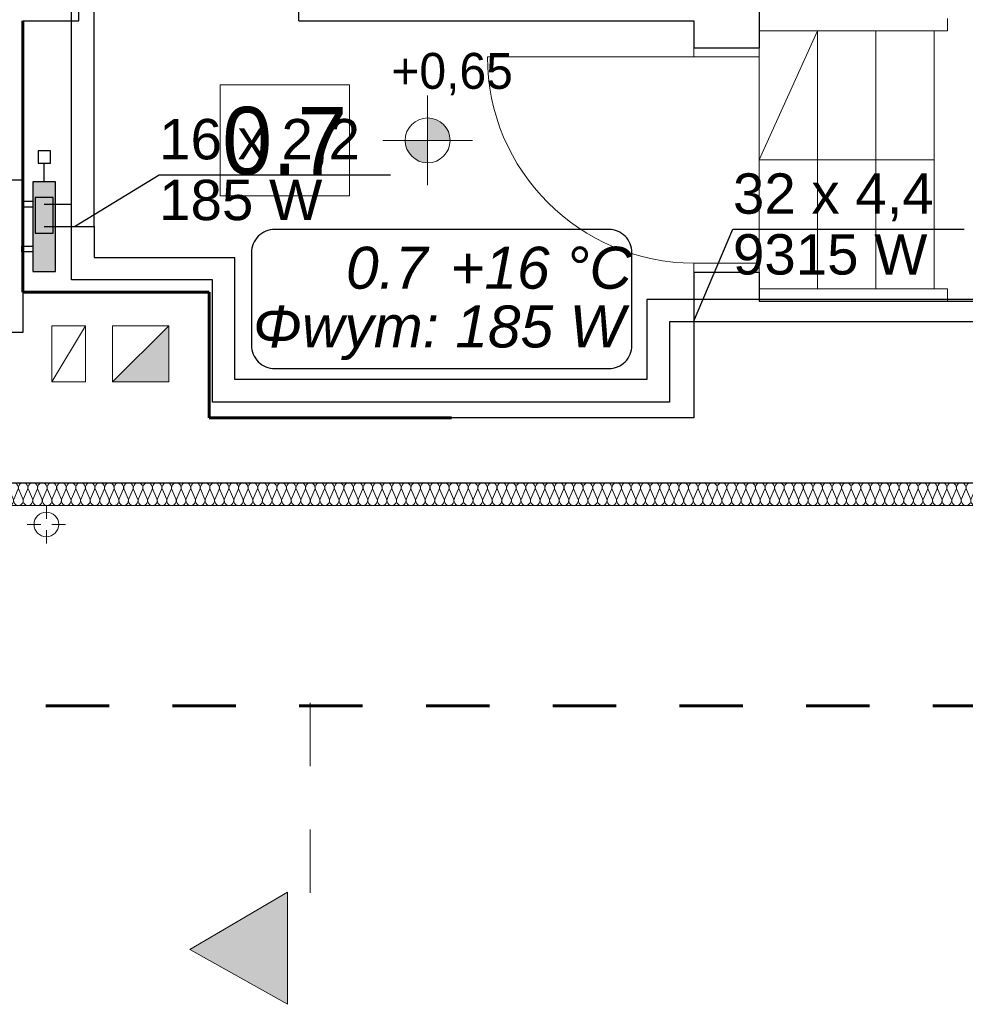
# Model space of a CAD drawing. Extents: x -497945 to -454853, y -17656 to 94650.
# Tile 11 of 62: x -490634 to -486421, y 26140 to 30530. Entities that reach past the tile are written whole.
import ezdxf
from ezdxf.lldxf.tags import DXFTag

# ---------------------------------------------------------------- set-up
doc = ezdxf.new("R2010")
doc.units = 0
doc.header["$MEASUREMENT"] = 0
doc.set_wipeout_variables(frame=1)
doc.linetypes.add('Dashed', pattern=[564.444447, 282.222223, -282.222223])
doc.layers.get('0').update_dxf_attribs({"color": 252})
for name, color, linetype, lineweight in [('Arch kominy_Nr_Pióra__21', 252, 'Continuous', 9), ('INWENT DACH_Nr_Pióra__21', 252, 'Continuous', 9), ('Inwent Izolacje_Nr_Pióra__2', 252, 'Continuous', 13), ('INWENT OPISY_Nr_Pióra__21', 252, 'Continuous', 9), ('INWENT OPISY_Nr_Pióra__41', 252, 'Continuous', 15), ('INWENT RZĘDNE_Nr_Pióra__21', 252, 'Continuous', 9), ('INWENT. DRZWI_Nr_Pióra__5', 252, 'Continuous', 13), ('INWENT.ŚCIANY_Nr_Pióra__1', 252, 'Continuous', 25), ('INWENT.ŚCIANY_Nr_Pióra__20', 252, 'Continuous', 60), ('INWENT.ŚCIANY_Nr_Pióra__3', 252, 'Continuous', 13), ('Istniejące kominy_Nr_Pióra__21', 252, 'Continuous', 9), ('Istniejące schody_Nr_Pióra__21', 252, 'Continuous', 9)]:
    doc.layers.add(name, color=color, linetype=linetype, lineweight=lineweight)
for name, color, linetype in [('Inwent Izolacje', 252, 'Continuous'), ('INWENT RZĘDNE', 252, 'Continuous'), ('IS_Text_Konstrukcji', 7, 'Continuous')]:
    doc.layers.add(name, color=color, linetype=linetype)
for name, color, linetype, true_color in [('IS_Armatura_podłączeniowa_grz._dolnozas.', 7, 'SOLID', 0x000000), ('IS_Armatura_Therm', 7, 'SOLID', 0x000000), ('IS_Grzejniki_Plan_rzut', 7, 'SOLID', 0x000000), ('IS_Opisy_działek_Therm', 7, 'SOLID', 0x000000), ('IS_Powrót', 5, 'DASH', 0x0000ff), ('IS_Zasilanie', 1, 'SOLID', 0xff0000)]:
    doc.layers.add(name, color=color, linetype=linetype, true_color=true_color)
doc.styles.add('GENERATED_STYLE_1', font='txt')
doc.styles.add('GENERATED_STYLE_3', font='txt')
doc.styles.get("Standard").update_dxf_attribs({"font": 'txt', "bigfont": 'BIGFONT.SHX'})
tags = doc.linetypes.add('DASH', pattern=[15, 10, -5]).pattern_tags.tags
tags[6:7] = [DXFTag(74, 4), DXFTag(75, 0), DXFTag(340, '0'), DXFTag(46, 0.0), DXFTag(50, 0.0), DXFTag(44, 0.0), DXFTag(45, 0.0)]
tags[4:5] = [DXFTag(74, 4), DXFTag(75, 0), DXFTag(340, '0'), DXFTag(46, 0.0), DXFTag(50, 0.0), DXFTag(44, 0.0), DXFTag(45, 0.0)]
tags = doc.linetypes.add('SOLID', pattern=[10, 10, 0]).pattern_tags.tags
tags[6:7] = [DXFTag(74, 4), DXFTag(75, 0), DXFTag(340, '0'), DXFTag(46, 0.0), DXFTag(50, 0.0), DXFTag(44, 0.0), DXFTag(45, 0.0)]
tags[4:5] = [DXFTag(74, 4), DXFTag(75, 0), DXFTag(340, '0'), DXFTag(46, 0.0), DXFTag(50, 0.0), DXFTag(44, 0.0), DXFTag(45, 0.0)]

# ---------------------------------------------------------------- blocks, each defined once
blk = doc.blocks.new('Izolacja cieplna 14_125', base_point=(-491130.2, 28464.5))
at = {"layer": 'Inwent Izolacje_Nr_Pióra__2', "linetype": 'Continuous'}
for p, q in [((-491128.4, 28394.3), (-491110.7, 28434.7)), ((-491107.1, 28434.7), (-491089.3, 28394.3)), ((-491085.8, 28394.3), (-491068, 28434.7)), ((-491064.4, 28434.7), (-491046.7, 28394.3)), ((-491043.1, 28394.3), (-491025.4, 28434.7)), ((-491021.8, 28434.7), (-491004, 28394.3)), ((-491000.5, 28394.3), (-490982.7, 28434.7)), ((-490979.1, 28434.7), (-490961.4, 28394.3)), ((-490957.8, 28394.3), (-490940.1, 28434.7)), ((-490936.5, 28434.7), (-490918.8, 28394.3)), ((-490915.2, 28394.3), (-490897.4, 28434.7)), ((-490893.8, 28434.7), (-490876.1, 28394.3)), ((-490872.5, 28394.3), (-490854.8, 28434.7)), ((-490851.2, 28434.7), (-490833.5, 28394.3)), ((-490829.9, 28394.3), (-490812.1, 28434.7)), ((-490808.6, 28434.7), (-490790.8, 28394.3)), ((-490787.2, 28394.3), (-490769.5, 28434.7)), ((-490765.9, 28434.7), (-490748.2, 28394.3)), ((-490744.6, 28394.3), (-490726.9, 28434.7)), ((-490723.3, 28434.7), (-490705.5, 28394.3)), ((-490701.9, 28394.3), (-490684.2, 28434.7)), ((-490680.6, 28434.7), (-490662.9, 28394.3)), ((-490659.3, 28394.3), (-490641.6, 28434.7)), ((-490638, 28434.7), (-490620.2, 28394.3)), ((-490616.7, 28394.3), (-490598.9, 28434.7)), ((-490595.3, 28434.7), (-490577.6, 28394.3)), ((-490574, 28394.3), (-490556.3, 28434.7)), ((-490552.7, 28434.7), (-490535, 28394.3)), ((-490531.4, 28394.3), (-490513.6, 28434.7)), ((-490510, 28434.7), (-490492.3, 28394.3)), ((-490488.7, 28394.3), (-490471, 28434.7)), ((-490467.4, 28434.7), (-490449.7, 28394.3)), ((-490446.1, 28394.3), (-490428.3, 28434.7)), ((-490424.8, 28434.7), (-490407, 28394.3)), ((-490403.4, 28394.3), (-490385.7, 28434.7)), ((-490382.1, 28434.7), (-490364.4, 28394.3)), ((-490360.8, 28394.3), (-490343.1, 28434.7)), ((-490339.5, 28434.7), (-490321.7, 28394.3)), ((-490318.1, 28394.3), (-490300.4, 28434.7)), ((-490296.8, 28434.7), (-490279.1, 28394.3)), ((-490275.5, 28394.3), (-490257.8, 28434.7)), ((-490254.2, 28434.7), (-490236.4, 28394.3)), ((-490232.9, 28394.3), (-490215.1, 28434.7)), ((-490211.5, 28434.7), (-490193.8, 28394.3)), ((-490190.2, 28394.3), (-490172.5, 28434.7)), ((-490168.9, 28434.7), (-490151.2, 28394.3)), ((-490147.6, 28394.3), (-490129.8, 28434.7)), ((-490126.2, 28434.7), (-490108.5, 28394.3)), ((-490104.9, 28394.3), (-490087.2, 28434.7)), ((-490083.6, 28434.7), (-490065.9, 28394.3)), ((-490062.3, 28394.3), (-490044.5, 28434.7)), ((-490041, 28434.7), (-490023.2, 28394.3)), ((-490019.6, 28394.3), (-490001.9, 28434.7)), ((-489998.3, 28434.7), (-489980.6, 28394.3)), ((-489977, 28394.3), (-489959.2, 28434.7)), ((-489955.7, 28434.7), (-489937.9, 28394.3)), ((-489934.3, 28394.3), (-489916.6, 28434.7)), ((-489913, 28434.7), (-489895.3, 28394.3)), ((-489891.7, 28394.3), (-489874, 28434.7)), ((-489870.4, 28434.7), (-489852.6, 28394.3)), ((-489849.1, 28394.3), (-489831.3, 28434.7)), ((-489827.7, 28434.7), (-489810, 28394.3)), ((-489806.4, 28394.3), (-489788.7, 28434.7)), ((-489785.1, 28434.7), (-489767.3, 28394.3)), ((-489763.8, 28394.3), (-489746, 28434.7)), ((-489742.4, 28434.7), (-489724.7, 28394.3)), ((-489721.1, 28394.3), (-489703.4, 28434.7)), ((-489699.8, 28434.7), (-489682.1, 28394.3)), ((-489678.5, 28394.3), (-489660.7, 28434.7)), ((-489657.2, 28434.7), (-489639.4, 28394.3)), ((-489635.8, 28394.3), (-489618.1, 28434.7)), ((-489614.5, 28434.7), (-489596.8, 28394.3)), ((-489593.2, 28394.3), (-489575.4, 28434.7)), ((-489571.9, 28434.7), (-489554.1, 28394.3)), ((-489550.5, 28394.3), (-489532.8, 28434.7)), ((-489529.2, 28434.7), (-489511.5, 28394.3)), ((-489507.9, 28394.3), (-489490.2, 28434.7)), ((-489486.6, 28434.7), (-489468.8, 28394.3)), ((-489465.3, 28394.3), (-489447.5, 28434.7)), ((-489443.9, 28434.7), (-489426.2, 28394.3)), ((-489422.6, 28394.3), (-489404.9, 28434.7)), ((-489401.3, 28434.7), (-489383.5, 28394.3)), ((-489380, 28394.3), (-489362.2, 28434.7)), ((-489358.6, 28434.7), (-489340.9, 28394.3)), ((-489337.3, 28394.3), (-489319.6, 28434.7)), ((-489316, 28434.7), (-489298.3, 28394.3)), ((-489294.7, 28394.3), (-489276.9, 28434.7)), ((-489273.4, 28434.7), (-489255.6, 28394.3)), ((-489252, 28394.3), (-489234.3, 28434.7)), ((-489230.7, 28434.7), (-489213, 28394.3)), ((-489209.4, 28394.3), (-489191.6, 28434.7)), ((-489188.1, 28434.7), (-489170.3, 28394.3)), ((-489166.7, 28394.3), (-489149, 28434.7)), ((-489145.4, 28434.7), (-489127.7, 28394.3)), ((-489124.1, 28394.3), (-489106.4, 28434.7)), ((-489102.8, 28434.7), (-489085, 28394.3)), ((-489081.5, 28394.3), (-489063.7, 28434.7)), ((-489060.1, 28434.7), (-489042.4, 28394.3)), ((-489038.8, 28394.3), (-489021.1, 28434.7)), ((-489017.5, 28434.7), (-488999.7, 28394.3)), ((-488996.2, 28394.3), (-488978.4, 28434.7)), ((-488974.8, 28434.7), (-488957.1, 28394.3)), ((-488953.5, 28394.3), (-488935.8, 28434.7)), ((-488932.2, 28434.7), (-488914.5, 28394.3)), ((-488910.9, 28394.3), (-488893.1, 28434.7)), ((-488889.6, 28434.7), (-488871.8, 28394.3)), ((-488868.2, 28394.3), (-488850.5, 28434.7)), ((-488846.9, 28434.7), (-488829.2, 28394.3)), ((-488825.6, 28394.3), (-488807.8, 28434.7)), ((-488804.3, 28434.7), (-488786.5, 28394.3)), ((-488782.9, 28394.3), (-488765.2, 28434.7)), ((-488761.6, 28434.7), (-488743.9, 28394.3)), ((-488740.3, 28394.3), (-488722.6, 28434.7)), ((-488719, 28434.7), (-488701.2, 28394.3)), ((-488697.7, 28394.3), (-488679.9, 28434.7)), ((-488676.3, 28434.7), (-488658.6, 28394.3)), ((-488655, 28394.3), (-488637.3, 28434.7)), ((-488633.7, 28434.7), (-488615.9, 28394.3)), ((-488612.4, 28394.3), (-488594.6, 28434.7)), ((-488591, 28434.7), (-488573.3, 28394.3)), ((-488569.7, 28394.3), (-488552, 28434.7)), ((-488548.4, 28434.7), (-488530.7, 28394.3)), ((-488527.1, 28394.3), (-488509.3, 28434.7)), ((-488505.8, 28434.7), (-488488, 28394.3)), ((-488484.4, 28394.3), (-488466.7, 28434.7)), ((-488463.1, 28434.7), (-488445.4, 28394.3)), ((-488441.8, 28394.3), (-488424, 28434.7)), ((-488420.5, 28434.7), (-488402.7, 28394.3)), ((-488399.1, 28394.3), (-488381.4, 28434.7)), ((-488377.8, 28434.7), (-488360.1, 28394.3)), ((-488356.5, 28394.3), (-488338.8, 28434.7)), ((-488335.2, 28434.7), (-488317.4, 28394.3)), ((-488313.8, 28394.3), (-488296.1, 28434.7)), ((-488292.5, 28434.7), (-488274.8, 28394.3)), ((-488271.2, 28394.3), (-488253.5, 28434.7)), ((-488249.9, 28434.7), (-488232.1, 28394.3)), ((-488228.6, 28394.3), (-488210.8, 28434.7)), ((-488207.2, 28434.7), (-488189.5, 28394.3)), ((-488185.9, 28394.3), (-488168.2, 28434.7)), ((-488164.6, 28434.7), (-488146.9, 28394.3)), ((-488143.3, 28394.3), (-488125.5, 28434.7)), ((-488121.9, 28434.7), (-488104.2, 28394.3)), ((-488100.6, 28394.3), (-488082.9, 28434.7)), ((-488079.3, 28434.7), (-488061.6, 28394.3)), ((-488058, 28394.3), (-488040.2, 28434.7)), ((-488036.7, 28434.7), (-488018.9, 28394.3)), ((-488015.3, 28394.3), (-487997.6, 28434.7)), ((-487994, 28434.7), (-487976.3, 28394.3)), ((-487972.7, 28394.3), (-487955, 28434.7)), ((-487951.4, 28434.7), (-487933.6, 28394.3)), ((-487930, 28394.3), (-487912.3, 28434.7)), ((-487908.7, 28434.7), (-487891, 28394.3)), ((-487887.4, 28394.3), (-487869.7, 28434.7)), ((-487866.1, 28434.7), (-487848.3, 28394.3)), ((-487844.8, 28394.3), (-487827, 28434.7)), ((-487823.4, 28434.7), (-487805.7, 28394.3)), ((-487802.1, 28394.3), (-487784.4, 28434.7)), ((-487780.8, 28434.7), (-487763.1, 28394.3)), ((-487759.5, 28394.3), (-487741.7, 28434.7)), ((-487738.1, 28434.7), (-487720.4, 28394.3)), ((-487716.8, 28394.3), (-487699.1, 28434.7)), ((-487695.5, 28434.7), (-487677.8, 28394.3)), ((-487674.2, 28394.3), (-487656.4, 28434.7)), ((-487652.9, 28434.7), (-487635.1, 28394.3)), ((-487631.5, 28394.3), (-487613.8, 28434.7)), ((-487610.2, 28434.7), (-487592.5, 28394.3)), ((-487588.9, 28394.3), (-487571.2, 28434.7)), ((-487567.6, 28434.7), (-487549.8, 28394.3)), ((-487546.2, 28394.3), (-487528.5, 28434.7)), ((-487524.9, 28434.7), (-487507.2, 28394.3)), ((-487503.6, 28394.3), (-487485.9, 28434.7)), ((-487482.3, 28434.7), (-487464.5, 28394.3)), ((-487461, 28394.3), (-487443.2, 28434.7)), ((-487439.6, 28434.7), (-487421.9, 28394.3)), ((-487418.3, 28394.3), (-487400.6, 28434.7)), ((-487397, 28434.7), (-487379.3, 28394.3)), ((-487375.7, 28394.3), (-487357.9, 28434.7)), ((-487354.3, 28434.7), (-487336.6, 28394.3)), ((-487333, 28394.3), (-487315.3, 28434.7)), ((-487311.7, 28434.7), (-487294, 28394.3)), ((-487290.4, 28394.3), (-487272.6, 28434.7)), ((-487269.1, 28434.7), (-487251.3, 28394.3)), ((-487247.7, 28394.3), (-487230, 28434.7)), ((-487226.4, 28434.7), (-487208.7, 28394.3)), ((-487205.1, 28394.3), (-487187.3, 28434.7)), ((-487183.8, 28434.7), (-487166, 28394.3)), ((-487162.4, 28394.3), (-487144.7, 28434.7)), ((-487141.1, 28434.7), (-487123.4, 28394.3)), ((-487119.8, 28394.3), (-487102.1, 28434.7)), ((-487098.5, 28434.7), (-487080.7, 28394.3)), ((-487077.2, 28394.3), (-487059.4, 28434.7)), ((-487055.8, 28434.7), (-487038.1, 28394.3)), ((-487034.5, 28394.3), (-487016.8, 28434.7)), ((-487013.2, 28434.7), (-486995.4, 28394.3)), ((-486991.9, 28394.3), (-486974.1, 28434.7)), ((-486970.5, 28434.7), (-486952.8, 28394.3)), ((-486949.2, 28394.3), (-486931.5, 28434.7)), ((-486927.9, 28434.7), (-486910.2, 28394.3)), ((-486906.6, 28394.3), (-486888.8, 28434.7)), ((-486885.3, 28434.7), (-486867.5, 28394.3)), ((-486863.9, 28394.3), (-486846.2, 28434.7)), ((-486842.6, 28434.7), (-486824.9, 28394.3)), ((-486821.3, 28394.3), (-486803.5, 28434.7)), ((-486800, 28434.7), (-486782.2, 28394.3)), ((-486778.6, 28394.3), (-486760.9, 28434.7)), ((-486757.3, 28434.7), (-486739.6, 28394.3)), ((-486736, 28394.3), (-486718.3, 28434.7)), ((-486714.7, 28434.7), (-486696.9, 28394.3)), ((-486693.4, 28394.3), (-486675.6, 28434.7)), ((-486672, 28434.7), (-486654.3, 28394.3)), ((-486650.7, 28394.3), (-486633, 28434.7)), ((-486629.4, 28434.7), (-486611.6, 28394.3)), ((-486608.1, 28394.3), (-486590.3, 28434.7)), ((-486586.7, 28434.7), (-486569, 28394.3)), ((-486565.4, 28394.3), (-486547.7, 28434.7)), ((-486544.1, 28434.7), (-486526.4, 28394.3)), ((-486522.8, 28394.3), (-486505, 28434.7)), ((-486501.5, 28434.7), (-486483.7, 28394.3)), ((-486480.1, 28394.3), (-486462.4, 28434.7)), ((-486458.8, 28434.7), (-486441.1, 28394.3)), ((-486437.5, 28394.3), (-486419.7, 28434.7)), ((-486416.2, 28434.7), (-486398.4, 28394.3)), ((-486394.8, 28394.3), (-486377.1, 28434.7)), ((-486373.5, 28434.7), (-486355.8, 28394.3)), ((-486352.2, 28394.3), (-486334.5, 28434.7)), ((-486330.9, 28434.7), (-486313.1, 28394.3)), ((-486309.6, 28394.3), (-486291.8, 28434.7)), ((-486288.2, 28434.7), (-486270.5, 28394.3)), ((-486266.9, 28394.3), (-486249.2, 28434.7)), ((-486245.6, 28434.7), (-486227.8, 28394.3)), ((-486224.3, 28394.3), (-486206.5, 28434.7)), ((-486202.9, 28434.7), (-486185.2, 28394.3)), ((-486181.6, 28394.3), (-486163.9, 28434.7)), ((-486160.3, 28434.7), (-486142.6, 28394.3)), ((-486139, 28394.3), (-486121.2, 28434.7)), ((-486117.7, 28434.7), (-486099.9, 28394.3)), ((-486096.3, 28394.3), (-486078.6, 28434.7)), ((-486075, 28434.7), (-486057.3, 28394.3)), ((-486053.7, 28394.3), (-486035.9, 28434.7)), ((-486032.4, 28434.7), (-486014.6, 28394.3)), ((-486011, 28394.3), (-485993.3, 28434.7)), ((-485989.7, 28434.7), (-485972, 28394.3))]:
    blk.add_line(p, q, dxfattribs=at)
for centre, start_param, end_param in [((-491130.2, 28443.3), 5.870392, 7.853982), ((-491087.5, 28443.3), 5.870392, 9.837571), ((-491044.9, 28443.3), 5.870392, 9.837571), ((-491002.3, 28443.3), 5.870392, 9.837571), ((-490959.6, 28443.3), 5.870392, 9.837571), ((-490917, 28443.3), 5.870392, 9.837571), ((-490874.3, 28443.3), 5.870392, 9.837571), ((-490831.7, 28443.3), 5.870392, 9.837571), ((-490789, 28443.3), 5.870392, 9.837571), ((-490746.4, 28443.3), 5.870392, 9.837571), ((-490703.7, 28443.3), 5.870392, 9.837571), ((-490661.1, 28443.3), 5.870392, 9.837571), ((-490618.5, 28443.3), 5.870392, 9.837571), ((-490575.8, 28443.3), 5.870392, 9.837571), ((-490533.2, 28443.3), 5.870392, 9.837571), ((-490490.5, 28443.3), 5.870392, 9.837571), ((-490447.9, 28443.3), 5.870392, 9.837571), ((-490405.2, 28443.3), 5.870392, 9.837571), ((-490362.6, 28443.3), 5.870392, 9.837571), ((-490319.9, 28443.3), 5.870392, 9.837571), ((-490277.3, 28443.3), 5.870392, 9.837571), ((-490234.6, 28443.3), 5.870392, 9.837571), ((-490192, 28443.3), 5.870392, 9.837571), ((-490149.4, 28443.3), 5.870392, 9.837571), ((-490106.7, 28443.3), 5.870392, 9.837571), ((-490064.1, 28443.3), 5.870392, 9.837571), ((-490021.4, 28443.3), 5.870392, 9.837571), ((-489978.8, 28443.3), 5.870392, 9.837571), ((-489936.1, 28443.3), 5.870392, 9.837571), ((-489893.5, 28443.3), 5.870392, 9.837571), ((-489850.8, 28443.3), 5.870392, 9.837571), ((-489808.2, 28443.3), 5.870392, 9.837571), ((-489765.6, 28443.3), 5.870392, 9.837571), ((-489722.9, 28443.3), 5.870392, 9.837571), ((-489680.3, 28443.3), 5.870392, 9.837571), ((-489637.6, 28443.3), 5.870392, 9.837571), ((-489595, 28443.3), 5.870392, 9.837571), ((-489552.3, 28443.3), 5.870392, 9.837571), ((-489509.7, 28443.3), 5.870392, 9.837571), ((-489467, 28443.3), 5.870392, 9.837571), ((-489424.4, 28443.3), 5.870392, 9.837571), ((-489381.8, 28443.3), 5.870392, 9.837571), ((-489339.1, 28443.3), 5.870392, 9.837571), ((-489296.5, 28443.3), 5.870392, 9.837571), ((-489253.8, 28443.3), 5.870392, 9.837571), ((-489211.2, 28443.3), 5.870392, 9.837571), ((-489168.5, 28443.3), 5.870392, 9.837571), ((-489125.9, 28443.3), 5.870392, 9.837571), ((-489083.2, 28443.3), 5.870392, 9.837571), ((-489040.6, 28443.3), 5.870392, 9.837571), ((-488998, 28443.3), 5.870392, 9.837571), ((-488955.3, 28443.3), 5.870392, 9.837571), ((-488912.7, 28443.3), 5.870392, 9.837571), ((-488870, 28443.3), 5.870392, 9.837571), ((-488827.4, 28443.3), 5.870392, 9.837571), ((-488784.7, 28443.3), 5.870392, 9.837571), ((-488742.1, 28443.3), 5.870392, 9.837571), ((-488699.4, 28443.3), 5.870392, 9.837571), ((-488656.8, 28443.3), 5.870392, 9.837571), ((-488614.2, 28443.3), 5.870392, 9.837571), ((-488571.5, 28443.3), 5.870392, 9.837571), ((-488528.9, 28443.3), 5.870392, 9.837571), ((-488486.2, 28443.3), 5.870392, 9.837571), ((-488443.6, 28443.3), 5.870392, 9.837571), ((-488400.9, 28443.3), 5.870392, 9.837571), ((-488358.3, 28443.3), 5.870392, 9.837571), ((-488315.6, 28443.3), 5.870392, 9.837571), ((-488273, 28443.3), 5.870392, 9.837571), ((-488230.4, 28443.3), 5.870392, 9.837571), ((-488187.7, 28443.3), 5.870392, 9.837571), ((-488145.1, 28443.3), 5.870392, 9.837571), ((-488102.4, 28443.3), 5.870392, 9.837571), ((-488059.8, 28443.3), 5.870392, 9.837571), ((-488017.1, 28443.3), 5.870392, 9.837571), ((-487974.5, 28443.3), 5.870392, 9.837571), ((-487931.8, 28443.3), 5.870392, 9.837571), ((-487889.2, 28443.3), 5.870392, 9.837571), ((-487846.6, 28443.3), 5.870392, 9.837571), ((-487803.9, 28443.3), 5.870392, 9.837571), ((-487761.3, 28443.3), 5.870392, 9.837571), ((-487718.6, 28443.3), 5.870392, 9.837571), ((-487676, 28443.3), 5.870392, 9.837571), ((-487633.3, 28443.3), 5.870392, 9.837571), ((-487590.7, 28443.3), 5.870392, 9.837571), ((-487548, 28443.3), 5.870392, 9.837571), ((-487505.4, 28443.3), 5.870392, 9.837571), ((-487462.7, 28443.3), 5.870392, 9.837571), ((-487420.1, 28443.3), 5.870392, 9.837571), ((-487377.5, 28443.3), 5.870392, 9.837571), ((-487334.8, 28443.3), 5.870392, 9.837571), ((-487292.2, 28443.3), 5.870392, 9.837571), ((-487249.5, 28443.3), 5.870392, 9.837571), ((-487206.9, 28443.3), 5.870392, 9.837571), ((-487164.2, 28443.3), 5.870392, 9.837571), ((-487121.6, 28443.3), 5.870392, 9.837571), ((-487078.9, 28443.3), 5.870392, 9.837571), ((-487036.3, 28443.3), 5.870392, 9.837571), ((-486993.7, 28443.3), 5.870392, 9.837571), ((-486951, 28443.3), 5.870392, 9.837571), ((-486908.4, 28443.3), 5.870392, 9.837571), ((-486865.7, 28443.3), 5.870392, 9.837571), ((-486823.1, 28443.3), 5.870392, 9.837571), ((-486780.4, 28443.3), 5.870392, 9.837571), ((-486737.8, 28443.3), 5.870392, 9.837571), ((-486695.1, 28443.3), 5.870392, 9.837571), ((-486652.5, 28443.3), 5.870392, 9.837571), ((-486609.9, 28443.3), 5.870392, 9.837571), ((-486567.2, 28443.3), 5.870392, 9.837571), ((-486524.6, 28443.3), 5.870392, 9.837571), ((-486481.9, 28443.3), 5.870392, 9.837571), ((-486439.3, 28443.3), 5.870392, 9.837571), ((-486396.6, 28443.3), 5.870392, 9.837571), ((-486354, 28443.3), 5.870392, 9.837571), ((-486311.3, 28443.3), 5.870392, 9.837571), ((-486268.7, 28443.3), 5.870392, 9.837571), ((-486226.1, 28443.3), 5.870392, 9.837571), ((-486183.4, 28443.3), 5.870392, 9.837571), ((-486140.8, 28443.3), 5.870392, 9.837571), ((-486098.1, 28443.3), 5.870392, 9.837571), ((-486055.5, 28443.3), 5.870392, 9.837571), ((-486012.8, 28443.3), 5.870392, 9.837571), ((-485970.2, 28443.3), 1.570796, 3.554385), ((-491108.9, 28385.8), 2.728799, 6.695979), ((-491066.2, 28385.8), 2.728799, 6.695979), ((-491023.6, 28385.8), 2.728799, 6.695979), ((-490980.9, 28385.8), 2.728799, 6.695979), ((-490938.3, 28385.8), 2.728799, 6.695979), ((-490895.6, 28385.8), 2.728799, 6.695979), ((-490853, 28385.8), 2.728799, 6.695979), ((-490810.4, 28385.8), 2.728799, 6.695979), ((-490767.7, 28385.8), 2.728799, 6.695979), ((-490725.1, 28385.8), 2.728799, 6.695979), ((-490682.4, 28385.8), 2.728799, 6.695979), ((-490639.8, 28385.8), 2.728799, 6.695979), ((-490597.1, 28385.8), 2.728799, 6.695979), ((-490554.5, 28385.8), 2.728799, 6.695979), ((-490511.8, 28385.8), 2.728799, 6.695979), ((-490469.2, 28385.8), 2.728799, 6.695979), ((-490426.5, 28385.8), 2.728799, 6.695979), ((-490383.9, 28385.8), 2.728799, 6.695979), ((-490341.3, 28385.8), 2.728799, 6.695979), ((-490298.6, 28385.8), 2.728799, 6.695979), ((-490256, 28385.8), 2.728799, 6.695979), ((-490213.3, 28385.8), 2.728799, 6.695979), ((-490170.7, 28385.8), 2.728799, 6.695979), ((-490128, 28385.8), 2.728799, 6.695979), ((-490085.4, 28385.8), 2.728799, 6.695979), ((-490042.7, 28385.8), 2.728799, 6.695979), ((-490000.1, 28385.8), 2.728799, 6.695979), ((-489957.5, 28385.8), 2.728799, 6.695979), ((-489914.8, 28385.8), 2.728799, 6.695979), ((-489872.2, 28385.8), 2.728799, 6.695979), ((-489829.5, 28385.8), 2.728799, 6.695979), ((-489786.9, 28385.8), 2.728799, 6.695979), ((-489744.2, 28385.8), 2.728799, 6.695979), ((-489701.6, 28385.8), 2.728799, 6.695979), ((-489658.9, 28385.8), 2.728799, 6.695979), ((-489616.3, 28385.8), 2.728799, 6.695979), ((-489573.7, 28385.8), 2.728799, 6.695979), ((-489531, 28385.8), 2.728799, 6.695979), ((-489488.4, 28385.8), 2.728799, 6.695979), ((-489445.7, 28385.8), 2.728799, 6.695979), ((-489403.1, 28385.8), 2.728799, 6.695979), ((-489360.4, 28385.8), 2.728799, 6.695979), ((-489317.8, 28385.8), 2.728799, 6.695979), ((-489275.1, 28385.8), 2.728799, 6.695979), ((-489232.5, 28385.8), 2.728799, 6.695979), ((-489189.9, 28385.8), 2.728799, 6.695979), ((-489147.2, 28385.8), 2.728799, 6.695979), ((-489104.6, 28385.8), 2.728799, 6.695979), ((-489061.9, 28385.8), 2.728799, 6.695979), ((-489019.3, 28385.8), 2.728799, 6.695979), ((-488976.6, 28385.8), 2.728799, 6.695979), ((-488934, 28385.8), 2.728799, 6.695979), ((-488891.3, 28385.8), 2.728799, 6.695979), ((-488848.7, 28385.8), 2.728799, 6.695979), ((-488806.1, 28385.8), 2.728799, 6.695979), ((-488763.4, 28385.8), 2.728799, 6.695979), ((-488720.8, 28385.8), 2.728799, 6.695979), ((-488678.1, 28385.8), 2.728799, 6.695979), ((-488635.5, 28385.8), 2.728799, 6.695979), ((-488592.8, 28385.8), 2.728799, 6.695979), ((-488550.2, 28385.8), 2.728799, 6.695979), ((-488507.5, 28385.8), 2.728799, 6.695979), ((-488464.9, 28385.8), 2.728799, 6.695979), ((-488422.3, 28385.8), 2.728799, 6.695979), ((-488379.6, 28385.8), 2.728799, 6.695979), ((-488337, 28385.8), 2.728799, 6.695979), ((-488294.3, 28385.8), 2.728799, 6.695979), ((-488251.7, 28385.8), 2.728799, 6.695979), ((-488209, 28385.8), 2.728799, 6.695979), ((-488166.4, 28385.8), 2.728799, 6.695979), ((-488123.7, 28385.8), 2.728799, 6.695979), ((-488081.1, 28385.8), 2.728799, 6.695979), ((-488038.5, 28385.8), 2.728799, 6.695979), ((-487995.8, 28385.8), 2.728799, 6.695979), ((-487953.2, 28385.8), 2.728799, 6.695979), ((-487910.5, 28385.8), 2.728799, 6.695979), ((-487867.9, 28385.8), 2.728799, 6.695979), ((-487825.2, 28385.8), 2.728799, 6.695979), ((-487782.6, 28385.8), 2.728799, 6.695979), ((-487739.9, 28385.8), 2.728799, 6.695979), ((-487697.3, 28385.8), 2.728799, 6.695979), ((-487654.6, 28385.8), 2.728799, 6.695979), ((-487612, 28385.8), 2.728799, 6.695979), ((-487569.4, 28385.8), 2.728799, 6.695979), ((-487526.7, 28385.8), 2.728799, 6.695979), ((-487484.1, 28385.8), 2.728799, 6.695979), ((-487441.4, 28385.8), 2.728799, 6.695979), ((-487398.8, 28385.8), 2.728799, 6.695979), ((-487356.1, 28385.8), 2.728799, 6.695979), ((-487313.5, 28385.8), 2.728799, 6.695979), ((-487270.8, 28385.8), 2.728799, 6.695979), ((-487228.2, 28385.8), 2.728799, 6.695979), ((-487185.6, 28385.8), 2.728799, 6.695979), ((-487142.9, 28385.8), 2.728799, 6.695979), ((-487100.3, 28385.8), 2.728799, 6.695979), ((-487057.6, 28385.8), 2.728799, 6.695979), ((-487015, 28385.8), 2.728799, 6.695979), ((-486972.3, 28385.8), 2.728799, 6.695979), ((-486929.7, 28385.8), 2.728799, 6.695979), ((-486887, 28385.8), 2.728799, 6.695979), ((-486844.4, 28385.8), 2.728799, 6.695979), ((-486801.8, 28385.8), 2.728799, 6.695979), ((-486759.1, 28385.8), 2.728799, 6.695979), ((-486716.5, 28385.8), 2.728799, 6.695979), ((-486673.8, 28385.8), 2.728799, 6.695979), ((-486631.2, 28385.8), 2.728799, 6.695979), ((-486588.5, 28385.8), 2.728799, 6.695979), ((-486545.9, 28385.8), 2.728799, 6.695979), ((-486503.2, 28385.8), 2.728799, 6.695979), ((-486460.6, 28385.8), 2.728799, 6.695979), ((-486418, 28385.8), 2.728799, 6.695979), ((-486375.3, 28385.8), 2.728799, 6.695979), ((-486332.7, 28385.8), 2.728799, 6.695979), ((-486290, 28385.8), 2.728799, 6.695979), ((-486247.4, 28385.8), 2.728799, 6.695979), ((-486204.7, 28385.8), 2.728799, 6.695979), ((-486162.1, 28385.8), 2.728799, 6.695979), ((-486119.4, 28385.8), 2.728799, 6.695979), ((-486076.8, 28385.8), 2.728799, 6.695979), ((-486034.2, 28385.8), 2.728799, 6.695979), ((-485991.5, 28385.8), 2.728799, 6.695979)]:
    blk.add_ellipse(centre, major_axis=(21.3, 0), ratio=0.997444, start_param=start_param, end_param=end_param, dxfattribs=at)
blk = doc.blocks.new('Koty wysokościowe_4', base_point=(-488816.5, 29991.6))
at = {"layer": 'INWENT RZĘDNE_Nr_Pióra__21', "linetype": 'Continuous'}
for points in [[(-488816.5, 29991.6), (-488716.5, 29991.6), (-488724.1, 30029.9), (-488745.8, 30062.3), (-488778.2, 30084), (-488816.5, 30091.6)], [(-488816.5, 29991.6), (-488916.5, 29991.6), (-488908.9, 29953.4), (-488887.2, 29920.9), (-488854.8, 29899.2), (-488816.5, 29891.6)]]:
    blk.add_hatch(color=256, dxfattribs=at).paths.add_polyline_path(points, flags=0)
for p, q in [((-488816.5, 29791.6), (-488816.5, 30191.6)), ((-489016.5, 29991.6), (-488616.5, 29991.6))]:
    blk.add_line(p, q, dxfattribs=at)
blk.add_circle((-488816.5, 29991.6), 100, dxfattribs=at)
at = {"layer": 'INWENT RZĘDNE_Nr_Pióra__21', "insert": (-488978.3, 30191.6), "char_height": 160, "attachment_point": 7, "style": 'GENERATED_STYLE_1'}
blk.add_mtext('{+0,65}', dxfattribs=at)
blk = doc.blocks.new('A$C685E8BDF')
at = {"layer": 'Arch kominy_Nr_Pióra__21', "linetype": 'Continuous'}
blk.add_hatch(color=252, dxfattribs=at).paths.add_polyline_path([(-18140, 550), (-18140, 800), (-18390, 550)], flags=0)
at = {"layer": 'INWENT OPISY_Nr_Pióra__21', "linetype": 'Continuous'}
blk.add_hatch(color=252, dxfattribs=at).paths.add_polyline_path([(-18046.2, -1980), (-17610, -2224.3), (-17610, -1724.3)], flags=0)
at = {"layer": 'INWENT DACH_Nr_Pióra__21', "color": 252, "linetype": 'Continuous'}
for p, q in [((-18685, -60), (-18685, 0)), ((-18710, -85), (-18770, -85)), ((-18660, -85), (-18600, -85)), ((-18685, -110), (-18685, -170))]:
    blk.add_line(p, q, dxfattribs=at)
blk.add_circle((-18685, -85), 55, dxfattribs=at)
at = {"layer": 'INWENT OPISY_Nr_Pióra__41', "color": 252, "linetype": 'Dashed'}
blk.add_line((-17510, -880), (-17510, -1980), dxfattribs=at)
at = {"layer": 'INWENT OPISY_Nr_Pióra__41', "color": 252, "linetype": 'Continuous'}
for p, q in [((-18046.2, -1980), (-17610, -1724.3)), ((-17610, -2224.3), (-17610, -1724.3)), ((-17610, -2224.3), (-18046.2, -1980))]:
    blk.add_line(p, q, dxfattribs=at)
at = {"layer": 'INWENT. DRZWI_Nr_Pióra__5', "color": 252, "linetype": 'Continuous'}
for p, q in [((-15800, 2000), (-15800, 2040)), ((-15510, 2000), (-15510, 2040)), ((-15800, 2000), (-16720, 2000)), ((-15510, 2000), (-15800, 2000)), ((-15510, 1080), (-15800, 1080)), ((-15800, 1040), (-15800, 1080)), ((-15510, 1040), (-15510, 1080))]:
    blk.add_line(p, q, dxfattribs=at)
blk.add_arc((-15800, 2000), 920, 180, 270, dxfattribs=at)
at = {"layer": 'INWENT.ŚCIANY_Nr_Pióra__1', "color": 252, "linetype": 'Continuous'}
for p, q in [((-18540, 2160), (-18540, 2440)), ((-17560, 2160), (-17560, 2440)), ((-15510, 2410), (-15510, 2040)), ((-18790, 2160), (-18540, 2160)), ((-17560, 2160), (-15800, 2160)), ((-15800, 2160), (-15800, 2040)), ((-15800, 2040), (-15510, 2040)), ((-18790, 1450), (-19110, 1450)), ((-15800, 1040), (-15800, 390)), ((-15800, 1040), (-15510, 1040)), ((-15510, 1040), (-15510, 910)), ((-18790, 950), (-18790, 770)), ((-15510, 910), (-14490, 910)), ((-18790, 770), (-19110, 770)), ((-15800, 390), (-16880, 390)), ((-19200, 100), (-14140, 100))]:
    blk.add_line(p, q, dxfattribs=at)
at = {"layer": 'INWENT.ŚCIANY_Nr_Pióra__20', "color": 252, "linetype": 'Continuous'}
for p, q in [((-18790, 1450), (-18790, 2160)), ((-18790, 1450), (-18790, 950)), ((-17960, 950), (-18790, 950)), ((-17960, 390), (-17960, 950)), ((-16880, 390), (-17960, 390))]:
    blk.add_line(p, q, dxfattribs=at)
at = {"layer": 'INWENT.ŚCIANY_Nr_Pióra__20', "color": 252, "linetype": 'Dashed'}
blk.add_line((-22073.6, -893.8), (2101.5, -893.8), dxfattribs=at)
at = {"layer": 'INWENT.ŚCIANY_Nr_Pióra__3', "color": 252, "linetype": 'Continuous'}
blk.add_line((-19300, 0), (-14140, 0), dxfattribs=at)
at = {"layer": 'Istniejące kominy_Nr_Pióra__21', "color": 252, "linetype": 'Continuous'}
for p, q in [((-18660, 550), (-18660, 800)), ((-18660, 800), (-18510, 800)), ((-18660, 550), (-18510, 800)), ((-18510, 800), (-18510, 550)), ((-18390, 550), (-18390, 800)), ((-18390, 800), (-18140, 800)), ((-18390, 550), (-18140, 800)), ((-18140, 800), (-18140, 550)), ((-18510, 550), (-18660, 550)), ((-18140, 550), (-18390, 550))]:
    blk.add_line(p, q, dxfattribs=at)
at = {"layer": 'Istniejące schody_Nr_Pióra__21', "color": 252, "linetype": 'Continuous'}
for p, q in [((-14670, 2170), (-14670, 2115)), ((-15510, 2115), (-15510, 965)), ((-15510, 1540), (-15250, 2115)), ((-14670, 2115), (-15510, 2115)), ((-15250, 2115), (-15250, 965)), ((-14990, 2115), (-14990, 965)), ((-14730, 2115), (-14730, 965)), ((-14730, 1540), (-15510, 1540)), ((-14670, 965), (-15510, 965)), ((-14670, 965), (-14670, 910)), ((-14670, 910), (-15510, 910))]:
    blk.add_line(p, q, dxfattribs=at)
at = {"layer": 'Inwent Izolacje', "color": 252, "linetype": 'Continuous', "lineweight": 13}
blk.add_blockref('Izolacja cieplna 14_125', (-19300, 100), dxfattribs=at)
at = {"layer": 'INWENT RZĘDNE', "color": 252}
blk.add_blockref('Koty wysokościowe_4', (-16986.3, 1627.1), dxfattribs=at)
at = {"color": 252, "linetype": 'Continuous', "ltscale": 1961484.964801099}
blk.add_wipeout([(-17911, 1874.1), (-17335, 1874.1), (-17335, 1380), (-17911, 1380)], dxfattribs=at).dxf.layer = 'INWENT OPISY_Nr_Pióra__21'
at = {"layer": 'INWENT OPISY_Nr_Pióra__21', "color": 252, "linetype": 'Continuous', "flags": 128}
blk.add_lwpolyline([(-17911, 1874.1), (-17335, 1874.1), (-17335, 1380), (-17911, 1380)], close=True, dxfattribs=at)
at = {"layer": 'INWENT OPISY_Nr_Pióra__21', "color": 252, "linetype": 'Continuous', "insert": (-17623, 1472), "char_height": 300, "attachment_point": 8, "style": 'GENERATED_STYLE_3'}
blk.add_mtext('{0.7 }', dxfattribs=at)

msp = doc.modelspace()

# ---------------------------------------------------------------- block references
msp.add_blockref('A$C685E8BDF', (-471830.2, 28364.5))

# ---------------------------------------------------------------- next in the draw order: hatches: boundary and pattern name
at = {"layer": 'IS_Grzejniki_Plan_rzut', "ltscale": 10}
msp.add_hatch(color=1, dxfattribs=at).paths.add_polyline_path([(-490574.8, 29807.3), (-490574.8, 29407.3), (-490474.8, 29407.3), (-490474.8, 29807.3)])

# ---------------------------------------------------------------- next in the draw order: linework, layer by layer
at = {"layer": 'IS_Armatura_podłączeniowa_grz._dolnozas.', "ltscale": 10}
for p, q in [((-490564.8, 29737.3), (-490564.8, 29577.3)), ((-490484.8, 29737.3), (-490564.8, 29737.3)), ((-490564.8, 29737.3), (-490564.8, 29737.3)), ((-490484.8, 29577.3), (-490484.8, 29737.3)), ((-490564.8, 29577.3), (-490484.8, 29577.3))]:
    msp.add_line(p, q, dxfattribs=at)
at = {"layer": 'IS_Armatura_Therm', "ltscale": 10}
for p, q in [((-490497.3, 29944.8), (-490552.3, 29944.8)), ((-490552.3, 29944.8), (-490552.3, 29889.8)), ((-490497.3, 29889.8), (-490497.3, 29944.8)), ((-490552.3, 29889.8), (-490497.3, 29889.8)), ((-490524.8, 29807.3), (-490524.8, 29889.8))]:
    msp.add_line(p, q, dxfattribs=at)
at = {"layer": 'IS_Grzejniki_Plan_rzut', "color": 1, "ltscale": 10}
for p, q in [((-490574.8, 29807.3), (-490574.8, 29407.3)), ((-490474.8, 29807.3), (-490574.8, 29807.3)), ((-490574.8, 29807.3), (-490574.8, 29807.3)), ((-490474.8, 29407.3), (-490474.8, 29807.3)), ((-490574.8, 29719.8), (-490624.8, 29719.8)), ((-490624.8, 29719.8), (-490624.8, 29694.8)), ((-490624.8, 29694.8), (-490574.8, 29694.8)), ((-490624.8, 29494.8), (-490624.8, 29519.8)), ((-490624.8, 29519.8), (-490574.8, 29519.8)), ((-490574.8, 29494.8), (-490624.8, 29494.8)), ((-490574.8, 29407.3), (-490474.8, 29407.3))]:
    msp.add_line(p, q, dxfattribs=at)
at = {"layer": 'IS_Opisy_działek_Therm', "ltscale": 10}
for p, q in [((-490390.5, 29607.3), (-490012.5, 29837.5)), ((-490012.5, 29837.5), (-488982.5, 29837.5)), ((-487632, 29182.5), (-487456.3, 29595)), ((-487456.3, 29595), (-486426.3, 29595))]:
    msp.add_line(p, q, dxfattribs=at)
at = {"layer": 'IS_Powrót', "color": 5, "ltscale": 10}
for p, q in [((-490402.5, 29707.3), (-490402.5, 30920.5)), ((-490524.8, 29707.3), (-490402.5, 29707.3)), ((-490402.5, 29369.5), (-490402.5, 29707.3)), ((-489775.5, 29369.5), (-490402.5, 29369.5)), ((-489775.5, 28825), (-489775.5, 29369.5)), ((-485847.6, 29182.5), (-487739.5, 29182.5)), ((-487739.5, 29182.5), (-487739.5, 28825)), ((-487739.5, 28825), (-489775.5, 28825))]:
    msp.add_line(p, q, dxfattribs=at)
at = {"layer": 'IS_Text_Konstrukcji', "color": 18, "linetype": 'SOLID', "ltscale": 10, "true_color": 0x000000}
msp.add_lwpolyline([(-489498.1, 28974.3), (-488009.7, 28974.3, 0.414214), (-487906.4, 29077.6), (-487906.4, 29491, 0.414214), (-488009.7, 29594.3), (-489498.1, 29594.3, 0.414214), (-489601.4, 29491), (-489601.4, 29077.6, 0.414214), (-489498.1, 28974.3)], format="xyb", dxfattribs=at)
at = {"layer": 'IS_Zasilanie', "color": 1, "ltscale": 10}
for p, q in [((-490302.5, 29607.3), (-490302.5, 31020.5)), ((-490524.8, 29607.3), (-490302.5, 29607.3)), ((-490302.5, 29607.3), (-490302.5, 29469.5)), ((-490302.5, 29469.5), (-489675.5, 29469.5)), ((-489675.5, 28925), (-489675.5, 29469.5)), ((-485747.6, 29282.5), (-487839.5, 29282.5)), ((-487839.5, 29282.5), (-487839.5, 28925)), ((-487839.5, 28925), (-489675.5, 28925))]:
    msp.add_line(p, q, dxfattribs=at)

# ---------------------------------------------------------------- next in the draw order: texts
at = {"layer": 'IS_Opisy_działek_Therm', "ltscale": 10, "char_height": 180}
for s, insert, attachment_point in [('\\fArial|b0|i0;16 x 2,2', (-490012.5, 29873.5), 7), ('\\fArial|b0|i0;', (-489042.5, 29873.5), 7), ('\\fArial|b0|i0;185 W', (-490012.5, 29815.9), 1), ('\\fArial|b0|i0;', (-489032.5, 29815.9), 1), ('\\fArial|b0|i0;32 x 4,4', (-487456.3, 29631), 7), ('\\fArial|b0|i0;', (-488972.5, 29723.5), 7), ('\\fArial|b0|i0;', (-488972.5, 29723.5), 7), ('\\fArial|b0|i0;', (-486486.3, 29631), 7), ('\\fArial|b0|i0;9315 W', (-487456.3, 29573.4), 1), ('\\fArial|b0|i0;', (-486476.3, 29573.4), 1)]:
    msp.add_mtext(s, dxfattribs=dict(at, insert=insert, attachment_point=attachment_point))
at = {"layer": 'IS_Text_Konstrukcji', "color": 18, "linetype": 'SOLID', "ltscale": 10, "true_color": 0x000000, "char_height": 187.2}
for s, insert, attachment_point in [('\\fArial|b0|i1;0.7', (-488816.4, 29327.5), 9), ('\\fArial|b0|i1;+16 °C', (-488716.4, 29327.5), 7), ('\\fArial|b0|i1;Φwym: 185 W', (-488766.4, 29255.5), 2)]:
    msp.add_mtext(s, dxfattribs=dict(at, insert=insert, attachment_point=attachment_point))

doc.saveas('drawing.dxf')
